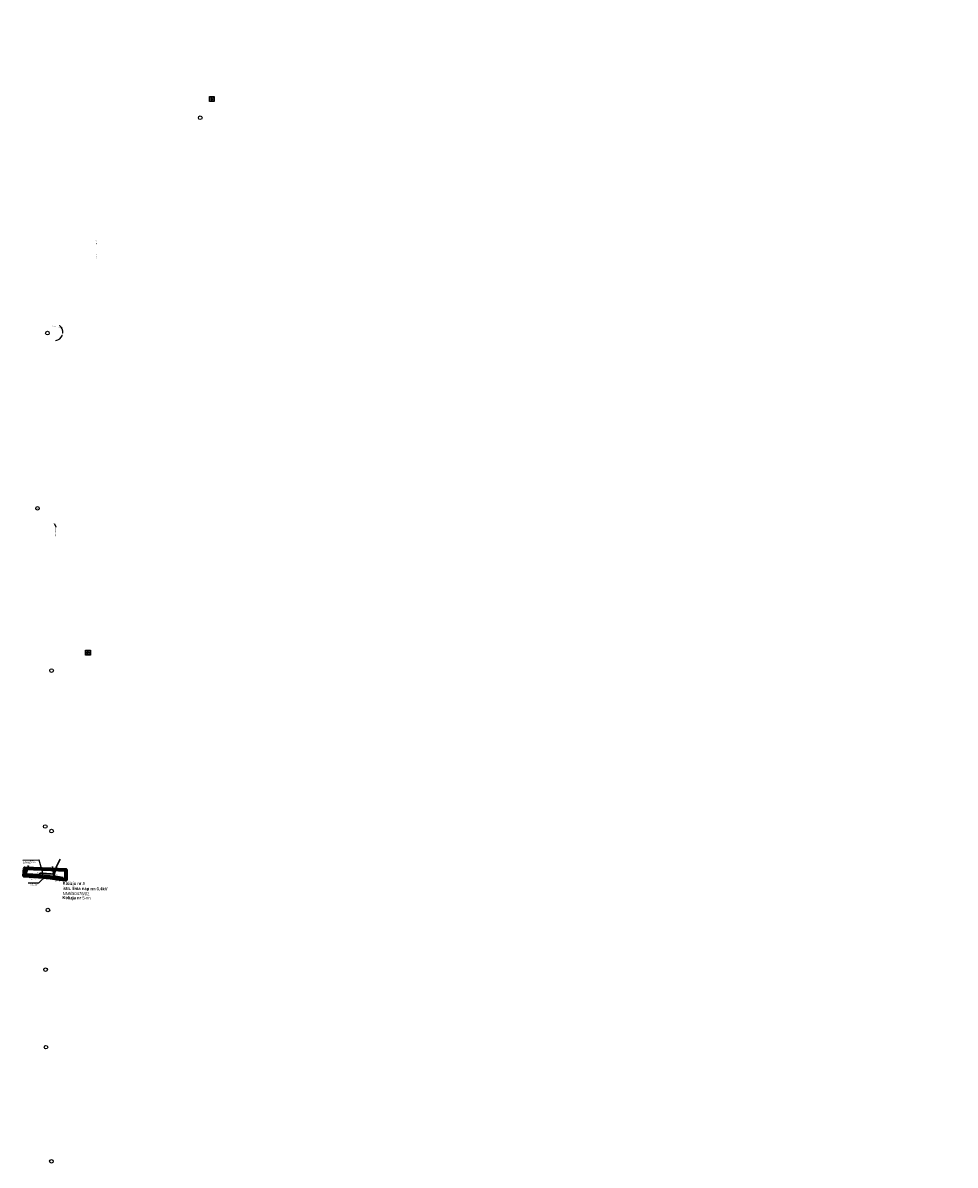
# Model space of a CAD drawing. Header units: millimetres. Extents: x 6504137 to 6515825, y 5737606 to 5784558.
# Tile 115 of 115: x 6510703 to 6513768, y 5772602 to 5776358. Entities that reach past the tile are written whole.
import ezdxf
from ezdxf import colors
from ezdxf.entities.mleader import LeaderData, LeaderLine
from ezdxf.math import Vec2, Vec3

# ---------------------------------------------------------------- set-up
doc = ezdxf.new("R2010")
doc.units = ezdxf.units.MM
doc.linetypes.add('JIS_02_2.0', pattern=[3, 2, -1])
for name, color, linetype in [('#Nr Działek', 6, 'Continuous'), ('_Kąt załomu', 7, 'Continuous'), ('_Opisy', 7, 'Continuous')]:
    doc.layers.add(name, color=color, linetype=linetype)
for name, color, linetype, lineweight in [('-Linia kablowa nn', 132, 'JIS_02_2.0', 30), ('_-demontaż nn', 132, 'DEMONTAZ', 20), ('_trasa_slupy', 1, 'Continuous', 20), ('_Zakres mapy projektowej', 4, 'Continuous', 50), ('SUSM_T_3', 7, 'Continuous', 18)]:
    doc.layers.add(name, color=color, linetype=linetype, lineweight=lineweight)
doc.layers.add('-wymiary', color=7, linetype='Continuous', lineweight=35, true_color=0x000000)
doc.layers.add('istn. linia nap.', color=7, linetype='Continuous', lineweight=0, true_color=0x000000)
doc.layers.add('@pomocnicza', color=3, linetype='Continuous', plot=False)
doc.styles.add('Arial_Narr', font='ARIALN.TTF')
doc.styles.add('GEO-INFO', font='arial.ttf')
doc.styles.get("Standard").update_dxf_attribs({"font": 'ARIALN.TTF'})
doc.linetypes.add('DEMONTAZ', pattern='A,1,["x",Standard,S=1,R=0,X=-0.1,Y=-0.35],1', length=2)
doc.dimstyles.new('Kat załomu', dxfattribs={"dimtxt": 2.2, "dimasz": 5, "dimexe": 0.18, "dimexo": 0.0625, "dimtad": 0, "dimtih": 1, "dimtoh": 1, "dimdec": 4, "dimzin": 0, "dimdsep": 46, "dimtxsty": 'Standard', "dimcen": 0.9, "dimse1": 1, "dimse2": 1, "dimadec": 0, "dimazin": 0, "dimtfac": 1, "dimtdec": 4, "dimtofl": 0, "dimtmove": 0, "dimatfit": 3, "dimfxl": 1, "dimtolj": 1, "dimtzin": 0, "dimarcsym": 0})
doc.dimstyles.new('McRobic', dxfattribs={"dimtxt": 3, "dimasz": 4, "dimexe": 0.5, "dimexo": 0.04, "dimgap": 0.4, "dimtad": 0, "dimtih": 1, "dimtoh": 1, "dimdec": 1, "dimrnd": 0.01, "dimzin": 0, "dimdsep": 46, "dimtxsty": 'Standard', "dimcen": 0.09, "dimadec": 0, "dimazin": 0, "dimtfac": 1, "dimtdec": 1, "dimtofl": 0, "dimtmove": 0, "dimatfit": 3, "dimfxl": 1, "dimtolj": 1, "dimtzin": 0, "dimlwd": 25, "dimlwe": 25, "dimarcsym": 0})

# ---------------------------------------------------------------- blocks, each defined once
blk = doc.blocks.new('roza')
for p, q in [((-4.7, 0), (-0.8, 0.8)), ((-0.8, -0.8), (-4.7, 0)), ((0, 0), (-4.7, 0)), ((-4.3, 0.1), (-4.3, 0)), ((-3.9, 0.1), (-3.9, 0)), ((-3.5, 0.2), (-3.5, 0)), ((-3.1, 0.3), (-3.1, 0)), ((-2.7, 0.4), (-2.7, 0)), ((-1.2, 0.7), (-2.3, 2.3)), ((-2.3, 2.3), (-1.6, 1.6)), ((-2.3, 2.3), (-1.2, 1.5)), ((-2.3, 0.5), (-2.3, 0)), ((-2, 0), (-2, 0.5)), ((-1.8, 2), (-1.9, 1.9)), ((-1.6, 1.6), (-1.5, 1.8)), ((-1.6, 1.6), (-1.3, 1.3)), ((-1.6, 0), (-1.6, 0.6)), ((-1.3, 1.4), (-1.2, 1.5)), ((-1.3, 1.3), (-0.8, 0.8)), ((-1.2, 1.5), (-0.7, 1.2)), ((-1.2, 0.7), (-1.2, 0)), ((-1.1, 1.1), (-0.8, 1.3)), ((-0.8, 0.8), (0, 4.7)), ((-0.8, 0), (-0.8, 0.8)), ((0, 0), (-0.8, 0.8)), ((-0.8, -0.8), (0, 0)), ((-0.7, 7.3), (-0.7, 5)), ((-0.7, 7.3), (0.8, 5)), ((-0.4, 0.4), (-0.4, 0)), ((0, 0), (0, 4.7)), ((0, 4.7), (0.8, 0.8)), ((0.1, 4.3), (0, 4.3)), ((0.1, 3.9), (0, 3.9)), ((0.2, 3.5), (0, 3.5)), ((0.3, 3.1), (0, 3.1)), ((0.4, 2.7), (0, 2.7)), ((0.5, 2.3), (0, 2.3)), ((0, 2), (0.5, 2)), ((0, 1.6), (0.6, 1.6)), ((0.7, 1.2), (0, 1.2)), ((0, 0.8), (0.8, 0.8)), ((0, 0), (0.8, 0.8)), ((0.4, 0.4), (0, 0.4)), ((0, 0), (4.7, 0)), ((0, 0), (0.8, -0.8)), ((0, 0), (0, -4.7)), ((0.4, -0.4), (0.4, 0)), ((0.7, 1.2), (2.3, 2.3)), ((0.8, 5), (0.8, 7.3)), ((1.3, 1.3), (0.8, 0.8)), ((0.8, 0.8), (4.7, 0)), ((0.8, 0), (0.8, -0.8)), ((1.1, 1.1), (1.3, 0.8)), ((1.5, 1.2), (1.2, 0.7)), ((1.2, -0.7), (1.2, 0)), ((1.6, 1.6), (1.3, 1.3)), ((1.4, 1.3), (1.5, 1.2)), ((2.3, 2.3), (1.5, 1.2)), ((2.3, 2.3), (1.6, 1.6)), ((1.6, 1.6), (1.8, 1.5)), ((1.6, 0), (1.6, -0.6)), ((2, 1.8), (1.9, 1.9)), ((2, 0), (2, -0.5)), ((2.3, -0.5), (2.3, 0)), ((2.7, -0.4), (2.7, 0)), ((3.1, -0.3), (3.1, 0)), ((3.5, -0.2), (3.5, 0)), ((3.9, -0.1), (3.9, 0)), ((4.3, -0.1), (4.3, 0)), ((-0.7, -1.2), (-2.3, -2.3)), ((-2.3, -2.3), (-1.5, -1.2)), ((-2.3, -2.3), (-1.6, -1.6)), ((-2, -1.8), (-1.9, -1.9)), ((-1.6, -1.6), (-1.8, -1.5)), ((-1.6, -1.6), (-1.3, -1.3)), ((-1.5, -1.2), (-1.2, -0.7)), ((-1.4, -1.3), (-1.5, -1.2)), ((-1.1, -1.1), (-1.3, -0.8)), ((-1.3, -1.3), (-0.8, -0.8)), ((0, -4.7), (-0.8, -0.8)), ((0, -0.8), (-0.8, -0.8)), ((-0.7, -1.2), (0, -1.2)), ((0, -1.6), (-0.6, -1.6)), ((0, -2), (-0.5, -2)), ((-0.5, -2.3), (0, -2.3)), ((-0.4, -0.4), (0, -0.4)), ((-0.4, -2.7), (0, -2.7)), ((-0.3, -3.1), (0, -3.1)), ((-0.2, -3.5), (0, -3.5)), ((-0.1, -3.9), (0, -3.9)), ((-0.1, -4.3), (0, -4.3)), ((0.8, -0.8), (0, -4.7)), ((1.2, -1.5), (0.7, -1.2)), ((4.7, 0), (0.8, -0.8)), ((1.3, -1.3), (0.8, -0.8)), ((1.1, -1.1), (0.8, -1.3)), ((1.2, -0.7), (2.3, -2.3)), ((1.3, -1.4), (1.2, -1.5)), ((2.3, -2.3), (1.2, -1.5)), ((1.6, -1.6), (1.3, -1.3)), ((1.6, -1.6), (1.5, -1.8)), ((2.3, -2.3), (1.6, -1.6)), ((1.8, -2), (1.9, -1.9))]:
    blk.add_line(p, q)
at = {"layer": '@pomocnicza'}
for p, q in [((8, 0), (-8, 0)), ((0, 8), (0, -8))]:
    blk.add_line(p, q, dxfattribs=at)
blk.add_lwpolyline([(-8, 8), (8, 8), (8, -8), (-8, -8)], close=True, dxfattribs=at)
blk.add_circle((0, 0), 8, dxfattribs=at)
blk = doc.blocks.new('*D25')
at = {"layer": '_Kąt załomu', "color": 0, "lineweight": -2, "transparency": 16777216}
for start, end in [(340.2084, 49.5672), (255.0347, 324.3991)]:
    blk.add_arc((6512141.5, 5777886.3), 22.6, start, end, dxfattribs=at)
at = {"layer": '_Kąt załomu', "color": 0, "transparency": 16777216}
for points in [[(6512155.7, 5777902.8), (6512156.7, 5777904.2), (6512152, 5777906.3)], [(6512135.4, 5777863.7), (6512136, 5777865.3), (6512131.1, 5777866.3)]]:
    blk.add_solid(points, dxfattribs=at)
at = {"layer": 'Defpoints', "color": 0, "transparency": 16777216}
for p in [(6513768.3, 5780982.5), (6512141.5, 5777886.3), (6512153.6, 5777867.2), (6510806.4, 5775341.2)]:
    blk.add_point(p, dxfattribs=at)
at = {"layer": '_Kąt załomu', "color": 0, "transparency": 16777216, "insert": (6512161.5, 5777875.8), "char_height": 2.2, "attachment_point": 5, "rotation": 242}
blk.add_mtext('\\A1;180°', dxfattribs=at)
blk = doc.blocks.new('*D26')
at = {"layer": '_Kąt załomu', "color": 0, "lineweight": -2, "transparency": 16777216}
for start, end in [(352.2539, 52.0607), (279.6982, 339.5035)]:
    blk.add_arc((6510806.4, 5775341.2), 28, start, end, dxfattribs=at)
at = {"layer": '_Kąt załomu', "color": 0, "transparency": 16777216}
for points in [[(6510823.2, 5775362.5), (6510824.1, 5775363.9), (6510819.4, 5775365.9)], [(6510811.2, 5775312.8), (6510811.1, 5775314.4), (6510806.2, 5775313.2)]]:
    blk.add_solid(points, dxfattribs=at)
at = {"layer": 'Defpoints', "color": 0, "transparency": 16777216}
for p in [(6512141.5, 5777886.3), (6510806.4, 5775341.2), (6510833.8, 5775346.7), (6510777.2, 5772352.1)]:
    blk.add_point(p, dxfattribs=at)
at = {"layer": '_Kąt załomu', "color": 0, "transparency": 16777216, "insert": (6510833.5, 5775334.3), "char_height": 2.2, "attachment_point": 5, "rotation": 256}
blk.add_mtext('\\A1;153°', dxfattribs=at)
blk = doc.blocks.new('*D27')
at = {"layer": '_Kąt załomu', "color": 0, "lineweight": -2, "transparency": 16777216}
for start, end in [(24.8262, 76.1529), (316.9868, 8.3046)]:
    blk.add_arc((6510777.2, 5772352.1), 21.6, start, end, dxfattribs=at)
at = {"layer": '_Kąt załomu', "color": 0, "transparency": 16777216}
for points in [[(6510782.2, 5772372.3), (6510782.4, 5772373.9), (6510777.4, 5772373.7)], [(6510793.5, 5772336.7), (6510792.4, 5772338), (6510789.2, 5772334.1)]]:
    blk.add_solid(points, dxfattribs=at)
at = {"layer": 'Defpoints', "color": 0, "transparency": 16777216}
for p in [(6510806.4, 5775341.2), (6510793.5, 5772366.2), (6510777.2, 5772352.1), (6510991, 5772031.5)]:
    blk.add_point(p, dxfattribs=at)
at = {"layer": '_Kąt załomu', "color": 0, "transparency": 16777216, "insert": (6510797.9, 5772358.3), "char_height": 2.2, "attachment_point": 5, "rotation": 287}
blk.add_mtext('\\A1;146°', dxfattribs=at)
blk = doc.blocks.new('4_SUSM04_01')
at = {"linetype": 'Continuous'}
blk.add_circle((0, 0), 0.35, dxfattribs=at)
blk = doc.blocks.new('OKRAG_PELNY')
at = {"color": 0}
blk.add_lwpolyline([(0.5, 0), (0.482963, -0.12941), (0.433013, -0.25), (0.353553, -0.353553), (0.25, -0.433013), (0.12941, -0.482963), (0, -0.5), (-0.12941, -0.482963), (-0.25, -0.433013), (-0.353553, -0.353553), (-0.433013, -0.25), (-0.482963, -0.12941), (-0.5, 0), (-0.482963, 0.12941), (-0.433013, 0.25), (-0.353553, 0.353553), (-0.25, 0.433013), (-0.12941, 0.482963), (0, 0.5), (0.12941, 0.482963), (0.25, 0.433013), (0.353553, 0.353553), (0.433013, 0.25), (0.482963, 0.12941)], close=True, dxfattribs=at)
blk = doc.blocks.new('*D96')
at = {"layer": '-wymiary', "color": 0, "linetype": 'Continuous', "lineweight": 25, "transparency": 16777216}
for p, q in [((6510759, 5773557.6), (6510758.9, 5773552.9)), ((6510779.3, 5773557.3), (6510779.2, 5773552.6))]:
    blk.add_line(p, q, dxfattribs=at)
at = {"layer": '-wymiary', "color": 0, "lineweight": 25, "transparency": 16777216}
for p, q in [((6510762.9, 5773553.4), (6510762.7, 5773553.4)), ((6510775.2, 5773553.2), (6510774.8, 5773553.2))]:
    blk.add_line(p, q, dxfattribs=at)
at = {"layer": '-wymiary', "color": 0, "transparency": 16777216}
for points in [[(6510762.9, 5773554), (6510762.9, 5773552.7), (6510758.9, 5773553.4)], [(6510775.2, 5773552.5), (6510775.2, 5773553.9), (6510779.2, 5773553.1)]]:
    blk.add_solid(points, dxfattribs=at)
at = {"layer": 'Defpoints', "color": 0, "transparency": 16777216}
for p in [(6510758.9, 5773553.4), (6510759, 5773557.6), (6510779.3, 5773557.3)]:
    blk.add_point(p, dxfattribs=at)
at = {"layer": '-wymiary', "color": 0, "transparency": 16777216, "insert": (6510768.8, 5773553.3), "char_height": 3, "attachment_point": 5, "rotation": 0.0213, "style": 'GEO-INFO'}
blk.add_mtext('\\A1;20.3m', dxfattribs=at)
blk = doc.blocks.new('*D97')
at = {"layer": '-wymiary', "color": 0, "linetype": 'Continuous', "lineweight": 25, "transparency": 16777216}
for p, q in [((6510785.7, 5773554.4), (6510785.7, 5773550.1)), ((6510804.7, 5773554.1), (6510804.6, 5773549.9))]:
    blk.add_line(p, q, dxfattribs=at)
at = {"layer": '-wymiary', "color": 0, "lineweight": 25, "transparency": 16777216}
for p, q in [((6510789.7, 5773550.6), (6510789.7, 5773550.6)), ((6510800.6, 5773550.4), (6510801.4, 5773550.4))]:
    blk.add_line(p, q, dxfattribs=at)
at = {"layer": '-wymiary', "color": 0, "transparency": 16777216}
for points in [[(6510789.7, 5773551.3), (6510789.7, 5773549.9), (6510785.7, 5773550.6)], [(6510800.6, 5773549.8), (6510800.7, 5773551.1), (6510804.6, 5773550.4)]]:
    blk.add_solid(points, dxfattribs=at)
at = {"layer": 'Defpoints', "color": 0, "transparency": 16777216}
for p in [(6510785.7, 5773554.4), (6510785.7, 5773550.6), (6510804.7, 5773554.1)]:
    blk.add_point(p, dxfattribs=at)
at = {"layer": '-wymiary', "color": 0, "transparency": 16777216, "insert": (6510795.6, 5773550.5), "char_height": 3, "attachment_point": 5, "rotation": 0.0213, "style": 'GEO-INFO'}
blk.add_mtext('\\A1;19.0m', dxfattribs=at)

msp = doc.modelspace()

# ---------------------------------------------------------------- linework, layer by layer
at = {"layer": '#Nr Działek'}
for centre in [(6511285.92, 5776046.17), (6510783.48, 5775337.99), (6510750.8657, 5774761.9106), (6510797.17, 5774228.71), (6510776.23, 5773715.86), (6510796.97, 5773700.73), (6510785.04, 5773441.26), (6510777.45, 5773245.22), (6510778.8, 5772990.38), (6510796.56671, 5772615.17076)]:
    msp.add_circle(centre, 6, dxfattribs=at)
at = {"layer": 'istn. linia nap.', "color": 18, "linetype": 'Continuous', "lineweight": 30, "true_color": 0x000000}
for p, q in [((6510825.73688, 5773608.13455), (6510813.70879, 5773584.52708)), ((6510721.50595, 5773587.6279), (6510713.91842, 5773560.18804))]:
    msp.add_line(p, q, dxfattribs=at)

# ---------------------------------------------------------------- block references
at = {"layer": '@pomocnicza'}
for p in [(6511324.17071, 5776107.49432), (6510916.78375, 5774287.59691)]:
    msp.add_blockref('roza', p, dxfattribs=at)

# ---------------------------------------------------------------- texts
at = {"layer": '#Nr Działek', "color": 7, "char_height": 2, "attachment_point": 5}
for s, insert in [('622', (6510750.8657, 5774761.9106)), ('84', (6510796.56671, 5772615.17076))]:
    msp.add_mtext_dynamic_manual_height_columns(s, width=11.5827135, gutter_width=10, heights=[0], dxfattribs=dict(at, insert=insert))
at = {"layer": '_Opisy', "char_height": 2, "attachment_point": 5, "bg_fill": 3, "box_fill_scale": 1, "bg_fill_color": 256, "bg_fill_transparency": 0}
for s, width, insert, rotation in [('Droga polna', 12.7804611, (6510943.67708, 5775637.82388), 275.8760382), ('Droga polna', 12.5897773, (6510944.26549, 5775588.3853), 264.73981378), ('Droga powiatowa nr 2900', 26.3984565, (6510765.24318, 5773562.7069), 354.44101925)]:
    msp.add_mtext_dynamic_manual_height_columns(s, width=width, gutter_width=10, heights=[0], dxfattribs=dict(at, insert=insert, rotation=rotation))
at = {"layer": '_trasa_slupy', "insert": (6510833.70255, 5773534.33306), "char_height": 10, "width": 348.1955042, "attachment_point": 1, "rotation": 359.20502598, "style": 'Arial_Narr'}
msp.add_mtext('{\\fArial Narrow|b1|i0|c238|p34;Kolizja nr }8\\P{\\fArial Narrow|b1|i0|c238|p34;istn. linia nap nn 0,4kV\\P}NN5/50476/02', dxfattribs=at)
at = {"layer": '_trasa_slupy', "color": 5, "insert": (6510833.03768, 5773487.10398), "char_height": 10, "width": 348.1955042, "attachment_point": 1, "rotation": 359.20502598, "style": 'Arial_Narr'}
msp.add_mtext('{\\fArial Narrow|b1|i0|c238|p34;Kolizja nr }5-nn', dxfattribs=at)

# ---------------------------------------------------------------- leaders
at = {"layer": '_Opisy'}
ml = msp.add_multileader_mtext('Standard', dxfattribs=at)
ml.set_content('Droga gminna publiczna', color=7)
ml.set_leader_properties(color=7, linetype='Continuous', lineweight=-1)
ml.build(insert=Vec2(0, 0))
ml.multileader.update_dxf_attribs({"dogleg_length": 2, "arrow_head_size": 3})
ctx = ml.context
ctx.base_point, ctx.char_height, ctx.arrow_head_size, ctx.landing_gap_size, ctx.plane_origin, ctx.plane_x_axis, ctx.plane_y_axis = Vec3(6510810.71169, 5774700.17673), 2, 3, 1, Vec3(6510803.79619, 5774714.54513), Vec3(-0.0097558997, -0.9999524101), Vec3(0.9999524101, -0.0097558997)
notes = []
notes.append((ctx, [(0, (1, 1, 0), (6510810.7312, 5774702.17663), (-0.0097558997, -0.9999524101), 2, [(0, [(6510803.79619, 5774714.54513)], 0, [])])]))
ctx.mtext.insert, ctx.mtext.text_direction, ctx.mtext.rotation, ctx.mtext.flow_direction = Vec3(6510811.99587, 5774699.16415), Vec3(-0.0097558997, -0.9999524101), 4.7026329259, 5
ctx.mtext.has_bg_fill, ctx.mtext.bg_color, ctx.mtext.bg_scale_factor, ctx.mtext.bg_transparency, ctx.mtext.use_window_bg_color = 1, -1027028792, 1.5, 0, 1
for ctx, leaders in notes:
    for number, flags, end, landing, length, lines in leaders:
        leader = LeaderData()
        leader.index, (leader.has_last_leader_line, leader.has_dogleg_vector, leader.attachment_direction) = number, flags
        leader.last_leader_point, leader.dogleg_vector, leader.dogleg_length = Vec3(end), Vec3(landing), length
        for number, points, colour, breaks in lines:
            line = LeaderLine()
            line.index, line.vertices, line.color, line.breaks = number, Vec3.list(points), colors.encode_raw_color(colour), breaks
            leader.lines.append(line)
        ctx.leaders.append(leader)

# ---------------------------------------------------------------- next in the draw order: linework, layer by layer
at = {"layer": 'istn. linia nap.', "color": 18, "linetype": 'Continuous', "lineweight": 30, "true_color": 0x000000}
msp.add_line((6510758.6307, 5773557.63701), (6510713.91842, 5773560.18804), dxfattribs=at)

# ---------------------------------------------------------------- next in the draw order: block references
at = {"layer": '_-demontaż nn', "lineweight": 18, "xscale": 0.6999999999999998, "yscale": 0.6999999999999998, "rotation": 179.6972132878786}
msp.add_blockref('OKRAG_PELNY', (6510758.6307, 5773557.63701), dxfattribs=at)
at = {"layer": 'SUSM_T_3'}
msp.add_blockref('4_SUSM04_01', (6510758.6307, 5773557.63701), dxfattribs=at)

# ---------------------------------------------------------------- next in the draw order: texts
at = {"layer": '_Opisy', "insert": (6510800.46877, 5773559.25865), "char_height": 2, "attachment_point": 5, "rotation": 355.44101925, "bg_fill": 3, "box_fill_scale": 1, "bg_fill_color": 256, "bg_fill_transparency": 0}
msp.add_mtext_dynamic_manual_height_columns('Droga powiatowa nr 2900', width=26.1789764, gutter_width=10, heights=[0], dxfattribs=at)

# ---------------------------------------------------------------- next in the draw order: dimensions: what is measured, and where the dimension line sits
at = {"layer": '_Kąt załomu'}
dim = msp.add_angular_dim_3p(base=(6512153.61454, 5777867.2269), center=(6512141.548, 5777886.309), p1=(6513768.323, 5780982.511), p2=(6510806.426, 5775341.151), dimstyle='Kat załomu', dxfattribs=at)
dim.commit()
dim.dimension.update_dxf_attribs({"geometry": '*D25', "text_midpoint": (6512161.53784, 5777875.81451), "text_rotation": 242})

# ---------------------------------------------------------------- next in the draw order: leaders
at = {"layer": '_Opisy', "linetype": 'Continuous'}
ml = msp.add_multileader_mtext('Standard', dxfattribs=at)
ml.set_content('{\\fArial|b0|i0|c238|p34;II/2      \\P\\C256;istn. P-10/ZN\\P}do przebudowy na\\P{\\fArial|b0|i0|c238|p34;\\C256;Kgo 10,5/xxE}', color=256)
ml.set_leader_properties()
ml.build(insert=Vec2(0, 0))
ml.multileader.update_dxf_attribs({"text_left_attachment_type": 6, "text_right_attachment_type": 6, "dogleg_length": 0.45, "arrow_head_size": 1.2, "scale": 0.8})
ctx = ml.context
ctx.base_point, ctx.scale, ctx.char_height, ctx.arrow_head_size, ctx.landing_gap_size, ctx.plane_origin, ctx.plane_x_axis, ctx.plane_y_axis = Vec3(6510727.65292, 5773551.99739, 30.78), 0.8, 2.16, 1.2, 0.072, Vec3(6510824.81862, 5773585.42185, 30.78), Vec3(0.9998922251, 0.0146812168), Vec3(-0.0146812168, 0.9998922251)
ctx.left_attachment, ctx.right_attachment, ctx.text_align_type = 6, 6, 2
notes = []
notes.append((ctx, [(0, (1, 1, 0), (6510748.18701, 5773552.29889, 30.78), (-0.9998922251, -0.0146812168), 0.36, [(0, [(6510758.32667, 5773557.46361, 30.78)], 0, [])])]))
ctx.mtext.insert, ctx.mtext.text_direction, ctx.mtext.rotation, ctx.mtext.alignment, ctx.mtext.flow_direction = Vec3(6510747.71348, 5773555.12411, 30.78), Vec3(0.9998922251, 0.0146812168), 0.0146817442, 3, 5
for ctx, leaders in notes:
    for number, flags, end, landing, length, lines in leaders:
        leader = LeaderData()
        leader.index, (leader.has_last_leader_line, leader.has_dogleg_vector, leader.attachment_direction) = number, flags
        leader.last_leader_point, leader.dogleg_vector, leader.dogleg_length = Vec3(end), Vec3(landing), length
        for number, points, colour, breaks in lines:
            line = LeaderLine()
            line.index, line.vertices, line.color, line.breaks = number, Vec3.list(points), colors.encode_raw_color(colour), breaks
            leader.lines.append(line)
        ctx.leaders.append(leader)

# ---------------------------------------------------------------- next in the draw order: linework, layer by layer
at = {"layer": '-Linia kablowa nn'}
msp.add_lwpolyline([(6510758.6307, 5773557.63701), (6510758.6307, 5773557.63701), (6510758.6307, 5773557.63701), (6510758.6307, 5773557.63701), (6510758.6307, 5773557.63701), (6510758.6307, 5773557.63701), (6510758.92354, 5773562.23376), (6510758.92354, 5773562.23376), (6510758.92354, 5773562.23376), (6510758.92354, 5773562.23376), (6510758.92354, 5773562.23376), (6510758.92354, 5773562.23376), (6510758.92354, 5773562.23376), (6510758.92354, 5773562.23376), (6510758.92354, 5773562.23376), (6510758.92354, 5773562.23376), (6510758.92354, 5773562.23376), (6510758.92354, 5773562.23376), (6510758.92354, 5773562.23376), (6510758.92354, 5773562.23376), (6510758.92354, 5773562.23376), (6510758.92354, 5773562.23376), (6510758.92354, 5773562.23376), (6510758.92354, 5773562.23376), (6510758.92354, 5773562.23376), (6510758.92354, 5773562.23376), (6510758.92354, 5773562.23376), (6510758.92354, 5773562.23376), (6510758.92354, 5773562.23376), (6510758.92354, 5773562.23376), (6510758.92354, 5773562.23376), (6510758.92354, 5773562.23376), (6510758.92354, 5773562.23376), (6510758.92354, 5773562.23376), (6510758.92354, 5773562.23376), (6510758.92354, 5773562.23376), (6510758.92354, 5773562.23376), (6510758.92354, 5773562.23376), (6510805.26923, 5773559.33709), (6510805.26923, 5773559.33709), (6510805.26923, 5773559.33709), (6510805.26923, 5773559.33709), (6510805.26923, 5773559.33709), (6510805.26923, 5773559.33709), (6510805.26923, 5773559.33709), (6510805.26923, 5773559.33709), (6510805.26923, 5773559.33709), (6510805.26923, 5773559.33709), (6510805.26923, 5773559.33709), (6510805.26923, 5773559.33709), (6510805.26923, 5773559.33709), (6510805.26923, 5773559.33709), (6510805.26923, 5773559.33709), (6510805.26923, 5773559.33709), (6510805.26923, 5773559.33709), (6510805.26923, 5773559.33709), (6510805.26923, 5773559.33709), (6510805.26923, 5773559.33709), (6510805.26923, 5773559.33709), (6510805.26923, 5773559.33709), (6510805.26923, 5773559.33709), (6510805.26923, 5773559.33709), (6510805.26923, 5773559.33709), (6510805.26923, 5773559.33709), (6510805.26923, 5773559.33709), (6510805.26923, 5773559.33709), (6510805.26923, 5773559.33709), (6510805.26923, 5773559.33709), (6510805.26923, 5773559.33709), (6510805.26923, 5773559.33709), (6510805.26923, 5773559.33709), (6510805.26923, 5773559.33709), (6510805.26923, 5773559.33709), (6510805.26923, 5773559.33709), (6510805.26923, 5773559.33709), (6510805.26923, 5773559.33709), (6510805.26923, 5773559.33709), (6510805.26923, 5773559.33709), (6510805.26923, 5773559.33709), (6510805.26923, 5773559.33709), (6510805.26923, 5773559.33709), (6510805.26923, 5773559.33709), (6510805.26923, 5773559.33709), (6510805.26923, 5773559.33709), (6510805.26923, 5773559.33709), (6510805.26923, 5773559.33709), (6510805.26923, 5773559.33709), (6510805.26923, 5773559.33709), (6510805.26923, 5773559.33709), (6510805.26923, 5773559.33709), (6510805.26923, 5773559.33709), (6510805.04836, 5773554.12784), (6510805.04836, 5773554.12784), (6510805.04836, 5773554.12784), (6510805.04836, 5773554.12784), (6510805.04836, 5773554.12784), (6510805.04836, 5773554.12784)], dxfattribs=at)
at = {"layer": '_-demontaż nn', "linetype": 'DEMONTAZ'}
msp.add_line((6510758.6307, 5773557.63701), (6510805.04836, 5773554.12784), dxfattribs=at)
at = {"layer": '_Zakres mapy projektowej', "color": 4, "lineweight": 70}
msp.add_lwpolyline([(6510844.39016, 5773552.00902), (6510844.46548, 5773540.78655), (6510823.52691, 5773543.27206), (6510794.00201, 5773547.56522), (6510755.51421, 5773550.57797), (6510707.15967, 5773554.11794), (6510709.11795, 5773578.97308), (6510795.20711, 5773575.20715), (6510844.1642, 5773573.09823), (6510844.39016, 5773552.00902)], dxfattribs=at)
at = {"layer": 'istn. linia nap.', "color": 18, "linetype": 'Continuous', "lineweight": 30, "true_color": 0x000000}
for p in [(6510800.11685, 5773584.0895), (6510813.70879, 5773584.52708), (6510835.53568, 5773548.6451)]:
    msp.add_line(p, (6510805.04836, 5773554.12784), dxfattribs=at)

# ---------------------------------------------------------------- next in the draw order: block references
at = {"layer": '_-demontaż nn', "lineweight": 18, "xscale": 0.6999999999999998, "yscale": 0.6999999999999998, "rotation": 179.6972132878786}
msp.add_blockref('OKRAG_PELNY', (6510805.04836, 5773554.12784), dxfattribs=at)
at = {"layer": 'SUSM_T_3'}
msp.add_blockref('4_SUSM04_01', (6510805.04836, 5773554.12784), dxfattribs=at)

# ---------------------------------------------------------------- next in the draw order: dimensions: what is measured, and where the dimension line sits
at = {"layer": '-wymiary', "color": 7, "linetype": 'Continuous'}
for base, p1, p2, angle, picture, middle in [((6510758.92078, 5773553.41923), (6510779.28054, 5773557.3486), (6510758.9807, 5773557.63701), 179.18603736, '*D96', (6510768.76485, 5773553.27937)), ((6510785.67722, 5773550.6418), (6510804.69836, 5773554.12784), (6510785.73074, 5773554.39807), 179.18376584, '*D97', (6510795.55878, 5773550.50102))]:
    dim = msp.add_linear_dim(base=base, p1=p1, p2=p2, angle=angle, dimstyle='McRobic', override={"dimpost": 'm', "dimtxsty": 'GEO-INFO'}, dxfattribs=at)
    dim.commit()
    dim.dimension.update_dxf_attribs({"geometry": picture, "text_midpoint": middle, "dimtype": 161, "text_rotation": 210})
at = {"layer": '_Kąt załomu'}
dim = msp.add_angular_dim_3p(base=(6510793.51328, 5772366.23873), center=(6510777.169, 5772352.101), p1=(6510806.426, 5775341.151), p2=(6510990.966, 5772031.533), dimstyle='Kat załomu', dxfattribs=at)
dim.commit()
dim.dimension.update_dxf_attribs({"geometry": '*D27', "text_midpoint": (6510797.882, 5772358.26397), "text_rotation": 287})

# ---------------------------------------------------------------- next in the draw order: leaders
at = {"layer": '_Opisy', "linetype": 'Continuous'}
ml = msp.add_multileader_mtext('Standard', dxfattribs=at)
ml.set_content('{\\fArial|b0|i0|c238|p34;\\C256; Proj. linia kablowa nn NA2XY (YAKXS) \\P4x120 SE L=00057|00083m\\Pobw. oświetleniowy wg. odrębnego \\Popracowania OUiD\\P\\pxqc; }', color=256)
ml.set_leader_properties()
ml.build(insert=Vec2(0, 0))
ml.multileader.update_dxf_attribs({"text_left_attachment_type": 6, "text_right_attachment_type": 6, "dogleg_length": 0.36, "arrow_head_size": 1.2, "scale": 0.8})
ctx = ml.context
ctx.base_point, ctx.scale, ctx.char_height, ctx.arrow_head_size, ctx.landing_gap_size, ctx.plane_origin, ctx.plane_x_axis, ctx.plane_y_axis = Vec3(6510702.65171, 5773604.05691, 51.6), 0.8, 2.16, 1.2, 0.072, Vec3(6510630.34171, 5773367.24391, 51.6), Vec3(0.9998922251, 0.0146812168), Vec3(-0.0146812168, 0.9998922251)
ctx.left_attachment, ctx.right_attachment = 6, 6
notes = []
notes.append((ctx, [(1, (1, 1, 0), (6510755.96702, 5773604.83973, 51.6), (-0.9998922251, -0.0146812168), 0.288, [(1, [(6510769.29221, 5773561.5857, 51.6)], 0, [])])]))
ctx.mtext.insert, ctx.mtext.text_direction, ctx.mtext.rotation, ctx.mtext.flow_direction = Vec3(6510702.69143, 5773606.25604, 51.6), Vec3(0.9998922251, 0.0146812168), 0.0146817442, 5
ml = msp.add_multileader_mtext('Standard', dxfattribs=at)
ml.set_content('\\pxqc;{\\fArial|b0|i0|c238|p34;Istn. linia napowietrzna \\Ptypu AsXSn 4x95mm² \\Pdo demontażu}', color=256)
ml.set_leader_properties()
ml.build(insert=Vec2(0, 0))
ml.multileader.update_dxf_attribs({"text_left_attachment_type": 6, "text_right_attachment_type": 6, "dogleg_length": 0.45, "arrow_head_size": 1.2, "scale": 0.8})
ctx = ml.context
ctx.base_point, ctx.scale, ctx.char_height, ctx.arrow_head_size, ctx.landing_gap_size, ctx.plane_origin, ctx.plane_x_axis, ctx.plane_y_axis = Vec3(6510723.0835, 5773529.34586, 41.02), 0.8, 2.16, 1.2, 0.072, Vec3(6510815.95716, 5773569.34078, 41.02), Vec3(0.9998922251, 0.0146812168), Vec3(-0.0146812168, 0.9998922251)
ctx.left_attachment, ctx.right_attachment, ctx.text_align_type = 6, 6, 2
notes.append((ctx, [(0, (1, 1, 0), (6510753.86986, 5773529.79789, 41.02), (-0.9998922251, -0.0146812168), 0.36, [(0, [(6510781.53416, 5773555.90551, 41.02)], 0, [])])]))
ctx.mtext.insert, ctx.mtext.text_direction, ctx.mtext.rotation, ctx.mtext.alignment, ctx.mtext.flow_direction = Vec3(6510738.26447, 5773531.76436, 41.02), Vec3(0.9998922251, 0.0146812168), 0.0146817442, 2, 5
ml = msp.add_multileader_mtext('Standard', dxfattribs=at)
ml.set_content('{\\fArial|b0|i0|c238|p34;II/1      \\P\\C256;istn. O-10,5/10E\\P}do przebudowy na\\P{\\fArial|b0|i0|c238|p34;\\C256;Kgo 10,5/xxE}', color=256)
ml.set_leader_properties()
ml.build(insert=Vec2(0, 0))
ml.multileader.update_dxf_attribs({"text_left_attachment_type": 6, "text_right_attachment_type": 6, "dogleg_length": 0.45, "arrow_head_size": 1.2, "scale": 0.8})
ctx = ml.context
ctx.base_point, ctx.scale, ctx.char_height, ctx.arrow_head_size, ctx.landing_gap_size, ctx.plane_origin, ctx.plane_x_axis, ctx.plane_y_axis = Vec3(6510808.67158, 5773545.70888, 30.78), 0.8, 2.16, 1.2, 0.072, Vec3(6510885.80714, 5773578.83924, 30.78), Vec3(0.9998922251, 0.0146812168), Vec3(-0.0146812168, 0.9998922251)
ctx.left_attachment, ctx.right_attachment = 6, 6
notes.append((ctx, [(0, (1, 1, 0), (6510808.31162, 5773545.70359, 30.78), (0.9998922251, 0.0146812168), 0.36, [(0, [(6510805.22175, 5773553.82382, 30.78)], 0, [])])]))
ctx.mtext.insert, ctx.mtext.text_direction, ctx.mtext.rotation, ctx.mtext.flow_direction = Vec3(6510808.702, 5773548.5415, 30.78), Vec3(0.9998922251, 0.0146812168), 0.0146817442, 5
for ctx, leaders in notes:
    for number, flags, end, landing, length, lines in leaders:
        leader = LeaderData()
        leader.index, (leader.has_last_leader_line, leader.has_dogleg_vector, leader.attachment_direction) = number, flags
        leader.last_leader_point, leader.dogleg_vector, leader.dogleg_length = Vec3(end), Vec3(landing), length
        for number, points, colour, breaks in lines:
            line = LeaderLine()
            line.index, line.vertices, line.color, line.breaks = number, Vec3.list(points), colors.encode_raw_color(colour), breaks
            leader.lines.append(line)
        ctx.leaders.append(leader)

# ---------------------------------------------------------------- next in the draw order: texts
at = {"layer": '_Opisy', "insert": (6510827.96483, 5775356.14036), "char_height": 2, "attachment_point": 5, "rotation": 168.37809654, "bg_fill": 3, "box_fill_scale": 1, "bg_fill_color": 256, "bg_fill_transparency": 0}
msp.add_mtext_dynamic_manual_height_columns('Droga polna', width=12.5897773, gutter_width=10, heights=[0], dxfattribs=at)

# ---------------------------------------------------------------- next in the draw order: texts
at = {"layer": '_Opisy', "insert": (6510804.54306, 5775360.37085), "char_height": 2, "attachment_point": 5, "rotation": 168.37809654, "bg_fill": 3, "box_fill_scale": 1, "bg_fill_color": 256, "bg_fill_transparency": 0}
msp.add_mtext_dynamic_manual_height_columns('Droga polna', width=12.5897773, gutter_width=10, heights=[0], dxfattribs=at)

# ---------------------------------------------------------------- next in the draw order: dimensions: what is measured, and where the dimension line sits
at = {"layer": '_Kąt załomu'}
dim = msp.add_angular_dim_3p(base=(6510833.84033, 5775346.65855), center=(6510806.426, 5775341.151), p1=(6512141.548, 5777886.309), p2=(6510777.169, 5772352.101), dimstyle='Kat załomu', dxfattribs=at)
dim.commit()
dim.dimension.update_dxf_attribs({"geometry": '*D26', "text_midpoint": (6510833.5432, 5775334.32929), "text_rotation": 256})

doc.saveas('drawing.dxf')
